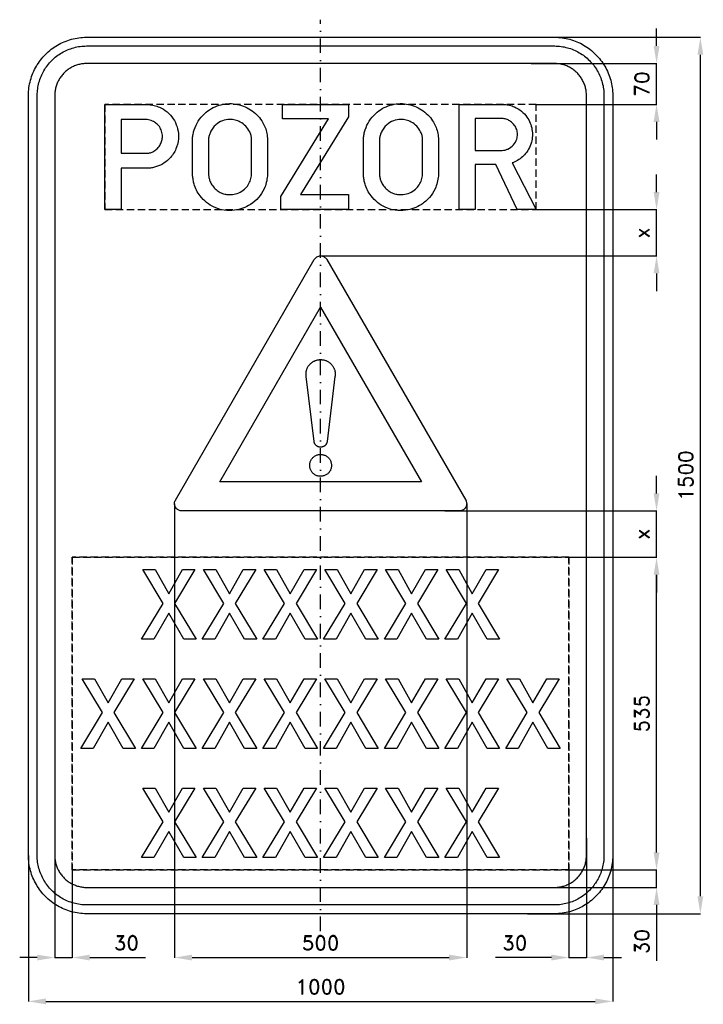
# Model space of a CAD drawing. Header units: millimetres. Extents: x -515 to 655, y -905 to 780.
import ezdxf

# ---------------------------------------------------------------- set-up
doc = ezdxf.new("R2010")
doc.units = ezdxf.units.MM
doc.header["$LTSCALE"] = 5
doc.linetypes.add('ČERCHOVANÁX2', pattern=[2, 1, -0.5, 0, -0.5])
doc.linetypes.add('ČÁRKOVANÁX2', pattern=[1.5, 1, -0.5])
doc.layers.add('Kóty', color=2, linetype='Continuous')
doc.layers.add('Značka', color=7, linetype='Continuous')
doc.styles.get("Standard").update_dxf_attribs({"font": 'romand.shx', "height": 25})
doc.dimstyles.get("Standard").update_dxf_attribs({"dimtxt": 25, "dimasz": 30, "dimexe": 0.18, "dimexo": 0.0625, "dimgap": 12.5, "dimtad": 1, "dimdec": 0, "dimzin": 0, "dimdsep": 46, "dimtxsty": 'Standard', "dimcen": 0.09, "dimadec": 0, "dimazin": 0, "dimtfac": 1, "dimtdec": 0, "dimtofl": 0, "dimtmove": 0, "dimatfit": 3, "dimfxl": 1, "dimtolj": 1, "dimtzin": 0, "dimarcsym": 0})

# ---------------------------------------------------------------- blocks, each defined once
blk = doc.blocks.new('*D0')
at = {"layer": 'Defpoints', "color": 0, "transparency": 16777216}
for p in [(360.3, 705), (575, 705), (369, 635)]:
    blk.add_point(p, dxfattribs=at)
at = {"layer": 'Kóty', "color": 0, "lineweight": -2, "transparency": 16777216}
for p, q in [((575, 735), (575, 765)), ((360.4, 705), (575.2, 705)), ((369.1, 635), (575.2, 635)), ((575, 605), (575, 575))]:
    blk.add_line(p, q, dxfattribs=at)
at = {"layer": 'Kóty', "color": 0, "transparency": 16777216}
for points in [[(570, 735), (580, 735), (575, 705)], [(570, 605), (580, 605), (575, 635)]]:
    blk.add_solid(points, dxfattribs=at)
at = {"layer": 'Kóty', "color": 0, "transparency": 16777216, "insert": (550, 670), "char_height": 25, "attachment_point": 5, "rotation": 90}
blk.add_mtext('\\A1;70', dxfattribs=at)
blk = doc.blocks.new('*D1')
at = {"layer": 'Defpoints', "color": 0, "transparency": 16777216}
for p in [(369.047, 455), (0, 375.68), (575, 375.68)]:
    blk.add_point(p, dxfattribs=at)
at = {"layer": 'Kóty', "color": 0, "lineweight": -2, "transparency": 16777216}
for p, q in [((575, 485), (575, 515)), ((369.1095, 455), (575.18, 455)), ((0.0625, 375.68), (575.18, 375.68)), ((575, 345.68), (575, 315.68))]:
    blk.add_line(p, q, dxfattribs=at)
at = {"layer": 'Kóty', "color": 0, "transparency": 16777216}
for points in [[(570, 485), (580, 485), (575, 455)], [(570, 345.68), (580, 345.68), (575, 375.68)]]:
    blk.add_solid(points, dxfattribs=at)
at = {"layer": 'Kóty', "color": 0, "transparency": 16777216, "insert": (550, 415.34), "char_height": 25, "attachment_point": 5, "rotation": 90}
blk.add_mtext('\\A1;x', dxfattribs=at)
blk = doc.blocks.new('*D2')
at = {"layer": 'Defpoints', "color": 0, "transparency": 16777216}
for p in [(212.7, -60.7), (575, -60.7), (425, -140)]:
    blk.add_point(p, dxfattribs=at)
at = {"layer": 'Kóty', "color": 0, "lineweight": -2, "transparency": 16777216}
for p, q in [((575, -30.7), (575, -0.7)), ((212.8, -60.7), (575.2, -60.7)), ((425.1, -140), (575.2, -140)), ((575, -170), (575, -200))]:
    blk.add_line(p, q, dxfattribs=at)
at = {"layer": 'Kóty', "color": 0, "transparency": 16777216}
for points in [[(570, -30.7), (580, -30.7), (575, -60.7)], [(570, -170), (580, -170), (575, -140)]]:
    blk.add_solid(points, dxfattribs=at)
at = {"layer": 'Kóty', "color": 0, "transparency": 16777216, "insert": (550, -100.3), "char_height": 25, "attachment_point": 5, "rotation": 90}
blk.add_mtext('\\A1;x', dxfattribs=at)
blk = doc.blocks.new('*D3')
at = {"layer": 'Defpoints', "color": 0, "transparency": 16777216}
for p in [(425.0625, -140), (575, -140), (425, -675)]:
    blk.add_point(p, dxfattribs=at)
at = {"layer": 'Kóty', "color": 0, "lineweight": -2, "transparency": 16777216}
for p, q in [((425.125, -140), (575.18, -140)), ((575, -645), (575, -170)), ((425.0625, -675), (575.18, -675))]:
    blk.add_line(p, q, dxfattribs=at)
at = {"layer": 'Kóty', "color": 0, "transparency": 16777216}
for points in [[(570, -170), (580, -170), (575, -140)], [(570, -645), (580, -645), (575, -675)]]:
    blk.add_solid(points, dxfattribs=at)
at = {"layer": 'Kóty', "color": 0, "transparency": 16777216, "insert": (550, -407.5), "char_height": 25, "attachment_point": 5, "rotation": 90}
blk.add_mtext('\\A1;535', dxfattribs=at)
blk = doc.blocks.new('*D4')
at = {"layer": 'Defpoints', "color": 0, "transparency": 16777216}
for p in [(425.1, -675), (360.1, -705), (575, -705)]:
    blk.add_point(p, dxfattribs=at)
at = {"layer": 'Kóty', "color": 0, "lineweight": -2, "transparency": 16777216}
for p, q in [((575, -645), (575, -615)), ((425.1, -675), (575.2, -675)), ((360.2, -705), (575.2, -705)), ((575, -735), (575, -830.5))]:
    blk.add_line(p, q, dxfattribs=at)
at = {"layer": 'Kóty', "color": 0, "transparency": 16777216}
for points in [[(570, -645), (580, -645), (575, -675)], [(570, -735), (580, -735), (575, -705)]]:
    blk.add_solid(points, dxfattribs=at)
at = {"layer": 'Kóty', "color": 0, "transparency": 16777216, "insert": (550, -797.7), "char_height": 25, "attachment_point": 5, "rotation": 90}
blk.add_mtext('\\A1;30', dxfattribs=at)
blk = doc.blocks.new('*D5')
at = {"layer": 'Defpoints', "color": 0, "transparency": 16777216}
for p in [(-455, -602.2), (-425, -675), (-425, -825)]:
    blk.add_point(p, dxfattribs=at)
at = {"layer": 'Kóty', "color": 0, "lineweight": -2, "transparency": 16777216}
for p, q in [((-455, -602.2), (-455, -825.2)), ((-425, -675.1), (-425, -825.2)), ((-485, -825), (-515, -825)), ((-395, -825), (-299.5, -825))]:
    blk.add_line(p, q, dxfattribs=at)
at = {"layer": 'Kóty', "color": 0, "transparency": 16777216}
for points in [[(-485, -820), (-485, -830), (-455, -825)], [(-395, -820), (-395, -830), (-425, -825)]]:
    blk.add_solid(points, dxfattribs=at)
at = {"layer": 'Kóty', "color": 0, "transparency": 16777216, "insert": (-332.3, -800), "char_height": 25, "attachment_point": 5}
blk.add_mtext('\\A1;30', dxfattribs=at)
blk = doc.blocks.new('*D6')
at = {"layer": 'Defpoints', "color": 0, "transparency": 16777216}
for p in [(455, -620.7), (425.1, -675), (425.1, -825)]:
    blk.add_point(p, dxfattribs=at)
at = {"layer": 'Kóty', "color": 0, "lineweight": -2, "transparency": 16777216}
for p, q in [((455, -620.7), (455, -825.2)), ((425.1, -675.1), (425.1, -825.2)), ((395.1, -825), (299.6, -825)), ((485, -825), (515, -825))]:
    blk.add_line(p, q, dxfattribs=at)
at = {"layer": 'Kóty', "color": 0, "transparency": 16777216}
for points in [[(395.1, -820), (395.1, -830), (425.1, -825)], [(485, -820), (485, -830), (455, -825)]]:
    blk.add_solid(points, dxfattribs=at)
at = {"layer": 'Kóty', "color": 0, "transparency": 16777216, "insert": (332.4, -800), "char_height": 25, "attachment_point": 5}
blk.add_mtext('\\A1;30', dxfattribs=at)
blk = doc.blocks.new('*D7')
at = {"layer": 'Defpoints', "color": 0, "transparency": 16777216}
for p in [(500, -614.4), (-500, -650), (500, -900)]:
    blk.add_point(p, dxfattribs=at)
at = {"layer": 'Kóty', "color": 0, "lineweight": -2, "transparency": 16777216}
for p, q in [((500, -614.4), (500, -900.2)), ((-500, -650.1), (-500, -900.2)), ((-470, -900), (470, -900))]:
    blk.add_line(p, q, dxfattribs=at)
at = {"layer": 'Kóty', "color": 0, "transparency": 16777216}
for points in [[(-470, -895), (-470, -905), (-500, -900)], [(470, -895), (470, -905), (500, -900)]]:
    blk.add_solid(points, dxfattribs=at)
at = {"layer": 'Kóty', "color": 0, "transparency": 16777216, "insert": (0, -875), "char_height": 25, "attachment_point": 5}
blk.add_mtext('\\A1;1000', dxfattribs=at)
blk = doc.blocks.new('*D8')
at = {"layer": 'Defpoints', "color": 0, "transparency": 16777216}
for p in [(-250, -48.3), (250, -48), (250, -825)]:
    blk.add_point(p, dxfattribs=at)
at = {"layer": 'Kóty', "color": 0, "lineweight": -2, "transparency": 16777216}
for p, q in [((-250, -48.4), (-250, -825.2)), ((250, -48.1), (250, -825.2)), ((-220, -825), (220, -825))]:
    blk.add_line(p, q, dxfattribs=at)
at = {"layer": 'Kóty', "color": 0, "transparency": 16777216}
for points in [[(-220, -820), (-220, -830), (-250, -825)], [(220, -820), (220, -830), (250, -825)]]:
    blk.add_solid(points, dxfattribs=at)
at = {"layer": 'Kóty', "color": 0, "transparency": 16777216, "insert": (0, -800), "char_height": 25, "attachment_point": 5}
blk.add_mtext('\\A1;500', dxfattribs=at)
blk = doc.blocks.new('*D9')
at = {"layer": 'Defpoints', "color": 0, "transparency": 16777216}
for p in [(351.7, 750), (650, 750), (353.9, -750)]:
    blk.add_point(p, dxfattribs=at)
at = {"layer": 'Kóty', "color": 0, "lineweight": -2, "transparency": 16777216}
for p, q in [((351.8, 750), (650.2, 750)), ((650, -720), (650, 720)), ((354, -750), (650.2, -750))]:
    blk.add_line(p, q, dxfattribs=at)
at = {"layer": 'Kóty', "color": 0, "transparency": 16777216}
for points in [[(645, 720), (655, 720), (650, 750)], [(645, -720), (655, -720), (650, -750)]]:
    blk.add_solid(points, dxfattribs=at)
at = {"layer": 'Kóty', "color": 0, "transparency": 16777216, "insert": (625, 0), "char_height": 25, "attachment_point": 5, "rotation": 90}
blk.add_mtext('\\A1;1500', dxfattribs=at)

msp = doc.modelspace()

# ---------------------------------------------------------------- linework, layer by layer
at = {"layer": 'Kóty'}
for points in [[(575, 635), (575, 705)], [(575, 375.7), (575, 455)], [(575, -140), (575, -60.7)], [(575, -705), (575, -675)], [(-455, -825), (-425, -825)], [(425.1, -825), (455, -825)]]:
    msp.add_lwpolyline(points, dxfattribs=at)
at = {"layer": 'Značka', "color": 6, "linetype": 'ČERCHOVANÁX2', "ltscale": 5}
msp.add_lwpolyline([(0, -780), (0, 780)], dxfattribs=at)
at = {"layer": 'Značka', "color": 3}
for points in [[(-400, -750), (-400.4, -750), (-400.8, -750, -0.03218), (-413.7, -749.1, -0.035443), (-426.4, -746.5, -0.036267), (-438.7, -742.3, -0.03442), (-450.2, -736.5, -0.033722), (-461, -729.3, -0.034085), (-470.7, -720.7, -0.034209), (-479.3, -711, -0.034229), (-486.5, -700.2, -0.034044), (-492.3, -688.7, -0.033412), (-496.5, -676.4, -0.034127), (-499.1, -663.7, -0.036745), (-500, -650.8), (-500, -650.4), (-500, -650), (-500, 650), (-500, 650.4), (-500, 650.8, -0.03218), (-499.1, 663.7, -0.035441), (-496.5, 676.4, -0.03627), (-492.3, 688.7, -0.034417), (-486.5, 700.2, -0.033719), (-479.3, 711, -0.034078), (-470.7, 720.7, -0.034208), (-461, 729.3, -0.034227), (-450.2, 736.5, -0.034051), (-438.7, 742.3, -0.033416), (-426.4, 746.5, -0.034129), (-413.7, 749.1, -0.036746), (-400.8, 750), (-400.4, 750), (-400, 750), (400, 750), (400.4, 750), (400.8, 750, -0.032179), (413.7, 749.1, -0.035451), (426.4, 746.5, -0.036282), (438.7, 742.3, -0.034425), (450.2, 736.5, -0.033731), (461, 729.3, -0.034081), (470.7, 720.7, -0.034214), (479.3, 711, -0.034229), (486.5, 700.2, -0.034034), (492.3, 688.7, -0.033411), (496.5, 676.4, -0.034122), (499.1, 663.7, -0.036741), (500, 650.8), (500, 650.4), (500, 650), (500, -650), (500, -650.4), (500, -650.8, -0.032179), (499.1, -663.7, -0.035442), (496.5, -676.4, -0.036264), (492.3, -688.7, -0.034415), (486.5, -700.2, -0.033719), (479.3, -711, -0.034086), (470.7, -720.7, -0.034205), (461, -729.3, -0.03423), (450.2, -736.5, -0.034046), (438.7, -742.3, -0.033413), (426.4, -746.5, -0.034127), (413.7, -749.1, -0.036745), (400.8, -750), (400.4, -750), (400, -750), (-400, -750)], [(-400, -735), (-400.3, -735), (-400.7, -735, -0.03218), (-411.6, -734.2, -0.035443), (-422.4, -732, -0.036267), (-432.9, -728.5, -0.03442), (-442.7, -723.5, -0.033721), (-451.9, -717.4, -0.034085), (-460.1, -710.1, -0.034209), (-467.4, -701.9, -0.034229), (-473.5, -692.7, -0.034045), (-478.4, -682.9, -0.033412), (-482, -672.4, -0.034127), (-484.3, -661.6, -0.036745), (-485, -650.7), (-485, -650.3), (-485, -650), (-485, 650), (-485, 650.3), (-485, 650.7, -0.032181), (-484.2, 661.6, -0.035444), (-482, 672.4, -0.036267), (-478.5, 682.9, -0.034419), (-473.5, 692.7, -0.033711), (-467.4, 701.8, -0.034078), (-460.1, 710.1, -0.034195), (-451.9, 717.4, -0.034219), (-442.7, 723.5, -0.034051), (-432.9, 728.4, -0.033409), (-422.4, 732, -0.034121), (-411.6, 734.3, -0.036745), (-400.7, 735), (-400.3, 735), (-400, 735), (400, 735), (400.3, 735), (400.7, 735, -0.032174), (411.6, 734.2, -0.03544), (422.4, 732, -0.036261), (432.9, 728.5, -0.03443), (442.7, 723.5, -0.033731), (451.9, 717.4, -0.03408), (460.1, 710.1, -0.034212), (467.4, 701.9, -0.03423), (473.5, 692.7, -0.034037), (478.4, 682.8, -0.033418), (482, 672.4, -0.034127), (484.3, 661.6, -0.036751), (485, 650.7), (485, 650.3), (485, 650), (485, -650), (485, -650.3), (485, -650.7, -0.032185), (484.2, -661.6, -0.03545), (482, -672.4, -0.036271), (478.5, -682.9, -0.034419), (473.5, -692.7, -0.033715), (467.4, -701.9, -0.034083), (460.1, -710.1, -0.034209), (451.9, -717.4, -0.034231), (442.7, -723.5, -0.034042), (432.9, -728.4, -0.033411), (422.4, -732, -0.034127), (411.6, -734.3, -0.036745), (400.7, -735), (400.3, -735), (400, -735), (-400, -735)], [(-400, -705), (400, -705), (400.2, -705), (400.4, -705, 0.03218), (407.5, -704.5, 0.035442), (414.5, -703.1, 0.036265), (421.3, -700.8, 0.034422), (427.6, -697.6, 0.033717), (433.6, -693.6, 0.034088), (438.9, -688.9, 0.034212), (443.6, -683.6, 0.034229), (447.6, -677.6, 0.034042), (450.7, -671.3, 0.033412), (453.1, -664.5, 0.034125), (454.5, -657.5, 0.036743), (455, -650.4), (455, -650.2), (455, -650), (455, 650), (455, 650.2), (455, 650.4, 0.032187), (454.5, 657.5, 0.035442), (453.1, 664.5, 0.036278), (450.8, 671.3, 0.034421), (447.6, 677.6, 0.033718), (443.6, 683.6, 0.034078), (438.9, 688.9, 0.034199), (433.6, 693.6, 0.034236), (427.6, 697.6, 0.03403), (421.3, 700.8, 0.033395), (414.5, 703.1, 0.034109), (407.5, 704.5, 0.036744), (400.4, 705), (400.2, 705), (400, 705), (-400, 705), (-400.2, 705), (-400.4, 705, 0.032171), (-407.5, 704.5, 0.035429), (-414.5, 703.1, 0.036266), (-421.3, 700.8, 0.034431), (-427.6, 697.6, 0.033735), (-433.6, 693.6, 0.034079), (-438.9, 688.9, 0.034224), (-443.6, 683.6, 0.034235), (-447.6, 677.6, 0.03404), (-450.7, 671.3, 0.033409), (-453.1, 664.5, 0.034125), (-454.5, 657.5, 0.036745), (-455, 650.4), (-455, 650.2), (-455, 650), (-455, -650), (-455, -650.2), (-455, -650.4, 0.03218), (-454.5, -657.5, 0.035443), (-453.1, -664.5, 0.036267), (-450.8, -671.3, 0.034421), (-447.6, -677.6, 0.033721), (-443.6, -683.6, 0.034084), (-438.9, -688.9, 0.034208), (-433.6, -693.6, 0.03423), (-427.6, -697.6, 0.034044), (-421.3, -700.7, 0.033412), (-414.5, -703.1, 0.034127), (-407.5, -704.5, 0.036745), (-400.4, -705), (-400.2, -705), (-400, -705)], [(-369, 455), (-369, 635), (-296.2, 635), (-295.2, 634.9), (-294.1, 634.7, -0.025334), (-284.9, 633.1, -0.042928), (-276, 630.1, -0.079586), (-262.7, 622.2, -0.076485), (-252.4, 610.5, -0.07689), (-245.7, 596.7, -0.075741), (-243.3, 581.4, -0.094028), (-246.6, 561.6, -0.098352), (-256.8, 544.4, -0.073285), (-267.7, 534.8, -0.067696), (-280.7, 528.5, -0.034228), (-287.5, 526.7, -0.037885), (-294.5, 525.8), (-295.6, 525.7), (-296.8, 525.7), (-341.5, 525.7), (-341.5, 455), (-369, 455)], [(-219.3, 573.9), (-219.3, 575.3, -0.004529), (-219.2, 576.8, -0.030679), (-218.1, 584.3, -0.031069), (-216.2, 591.7, -0.066298), (-209.3, 606.6, -0.068474), (-198.7, 619.1, -0.061858), (-187, 627.9, -0.059934), (-173.5, 633.5, -0.057352), (-159.7, 636.2, -0.057578), (-145.5, 635.6, -0.056916), (-132.1, 632.2, -0.057507), (-119.7, 625.8, -0.055384), (-109.2, 617.4, -0.053461), (-100.8, 606.9, -0.04303), (-95.8, 597.8, -0.048851), (-92.6, 588, -0.022723), (-91.6, 582.7, -0.012946), (-90.9, 577.3), (-90.8, 576.4), (-90.7, 575.5), (-90.7, 515.2), (-90.9, 513.8), (-91, 512.5, -0.035772), (-92.9, 501.3, -0.047844), (-96.7, 490.6, -0.078792), (-106.3, 475.5, -0.073102), (-120, 463.9, -0.060121), (-133.1, 457.3, -0.059851), (-147.3, 453.9, -0.071114), (-165, 454, -0.074186), (-181.9, 459.2, -0.066047), (-195.2, 467.3, -0.0617), (-206.1, 478.5, -0.04709), (-212.4, 488.1, -0.053874), (-216.6, 498.7, -0.030223), (-218.1, 505.7, -0.017682), (-219, 512.9), (-219.2, 514.5), (-219.3, 516.2), (-219.3, 573.9)], [(73.2, 573.9, -0.001515), (73.3, 575.3, -0.004509), (73.4, 576.8, -0.030687), (74.4, 584.3, -0.031077), (76.4, 591.7, -0.066302), (83.3, 606.6, -0.068475), (93.9, 619.1, -0.061853), (105.6, 627.9, -0.059934), (119, 633.5, -0.057351), (132.9, 636.2, -0.057578), (147, 635.6, -0.056915), (160.5, 632.2, -0.057506), (172.9, 625.8, -0.055384), (183.4, 617.4, -0.053458), (191.8, 606.9, -0.043022), (196.8, 597.8, -0.048842), (200, 588, -0.022712), (201, 582.7, -0.012946), (201.7, 577.3), (201.8, 576.4), (201.8, 575.5), (201.8, 515.2), (201.7, 513.8, -0.002788), (201.6, 512.5, -0.035777), (199.6, 501.3, -0.047844), (195.9, 490.6, -0.07879), (186.3, 475.5, -0.073101), (172.5, 463.9, -0.060122), (159.5, 457.3, -0.059852), (145.3, 453.9, -0.071114), (127.6, 454, -0.074187), (110.7, 459.2, -0.066046), (97.3, 467.3, -0.061699), (86.5, 478.5, -0.047092), (80.2, 488.1, -0.053874), (76, 498.7, -0.030215), (74.4, 505.7, -0.017678), (73.5, 512.9), (73.4, 514.5), (73.2, 516.2), (73.2, 573.9)], [(237.1, 455), (237.1, 635), (312.9, 635), (313.9, 635), (315, 635, -0.052893), (323.5, 633.7, -0.045262), (331.6, 630.8, -0.068749), (343.7, 623.6, -0.074101), (353.2, 613.3, -0.062847), (358.8, 603.2, -0.059666), (361.8, 591.9, -0.055135), (362.5, 581, -0.055181), (360.7, 570.2, -0.062311), (356.1, 558.7, -0.063044), (348.8, 548.7, -0.052736), (341.4, 541.9, -0.055204), (332.7, 536.9), (330.2, 535.8), (327.7, 534.9), (369, 455), (336.7, 455), (299.9, 532.1), (264.5, 532.1), (264.5, 455), (237.1, 455)], [(-341.5, 609.2), (-341.5, 551.3), (-298.8, 551.3), (-298, 551.3), (-297.2, 551.3, 0.067124), (-291.2, 552.3, 0.057708), (-285.6, 554.9, 0.071734), (-279.1, 559.8, 0.074484), (-274.3, 566.3, 0.068275), (-271.6, 573.1, 0.065314), (-270.8, 580.4, 0.077201), (-272.1, 589.2, 0.083747), (-276, 597, 0.073391), (-281.2, 602.6, 0.066076), (-287.8, 606.6, 0.042642), (-292.2, 608.3, 0.049269), (-296.9, 609.1), (-297.6, 609.1), (-298.3, 609.2), (-341.5, 609.2)], [(-191.9, 573.7), (-191.9, 516.2), (-191.8, 515.1), (-191.7, 514, 0.037596), (-190.8, 508.3, 0.041684), (-188.9, 502.8, 0.062903), (-184.7, 495.4, 0.060167), (-178.8, 489.2, 0.059426), (-171.9, 484.4, 0.064336), (-164.1, 481.6, 0.050523), (-157.6, 480.6, 0.044537), (-151, 480.9, 0.073895), (-140, 483.8, 0.085009), (-130.4, 490, 0.073632), (-124, 497.4, 0.063583), (-119.9, 506.2, 0.033197), (-118.6, 510.6, 0.042641), (-118, 515.2, 0.004526), (-118, 515.8, 0.001521), (-118, 516.3), (-118, 573.6, 0.002803), (-118, 574.6, 0.008372), (-118, 575.7, 0.062608), (-119, 581.9, 0.048319), (-121.4, 587.9, 0.076903), (-128.1, 597.6, 0.083772), (-137.4, 604.7, 0.069871), (-146, 608.1, 0.066666), (-155.3, 609.2, 0.088512), (-168.1, 606.9, 0.098119), (-179.1, 600.3, 0.062844), (-184.6, 594.4, 0.05139), (-188.6, 587.3, 0.039518), (-190.7, 581.6, 0.050753), (-191.8, 575.8, 0.007122), (-191.9, 574.8), (-191.9, 573.7)], [(100.7, 573.7), (100.7, 516.2), (100.7, 515.1), (100.8, 514, 0.037586), (101.8, 508.3, 0.041669), (103.7, 502.8, 0.062896), (107.9, 495.4, 0.060167), (113.8, 489.2, 0.059426), (120.7, 484.4, 0.064336), (128.5, 481.6, 0.050521), (135, 480.6, 0.044537), (141.5, 480.9, 0.073897), (152.6, 483.8, 0.085012), (162.2, 490, 0.073629), (168.5, 497.4, 0.063583), (172.7, 506.2, 0.033197), (174, 510.6, 0.042634), (174.5, 515.2, 0.004631), (174.6, 515.8, 0.001573), (174.6, 516.3), (174.6, 573.6, 0.002803), (174.6, 574.6, 0.008431), (174.6, 575.7, 0.062603), (173.6, 581.9, 0.048319), (171.2, 587.9, 0.076901), (164.5, 597.6, 0.083771), (155.2, 604.7, 0.069871), (146.6, 608.1, 0.066666), (137.3, 609.2, 0.088513), (124.5, 606.9, 0.098122), (113.5, 600.3, 0.062841), (108, 594.4, 0.05139), (104, 587.3, 0.039523), (101.8, 581.6, 0.050753), (100.8, 575.8, 0.007122), (100.7, 574.8, 0.00231), (100.7, 573.7)], [(264.5, 610.7), (264.5, 556.2), (308.6, 556.2), (309.7, 556.2), (310.8, 556.3, 0.040824), (315.8, 557, 0.049409), (320.6, 558.7, 0.110766), (330, 565.6, 0.114769), (335.7, 575.8, 0.085169), (336.9, 583.8, 0.080074), (335.6, 591.8, 0.084077), (331.5, 599.7, 0.08123), (325.2, 605.9, 0.067126), (319.2, 609.2, 0.082147), (312.6, 610.7), (311.8, 610.7), (311, 610.7), (264.5, 610.7)], [(0, 48.5), (-0.2, 48.5), (-0.3, 48.5), (-0.5, 48.5), (-0.7, 48.5), (-0.9, 48.5), (-1.1, 48.5), (-1.2, 48.5), (-1.3, 48.6), (-1.8, 48.6), (-2.2, 48.6), (-2.5, 48.7), (-2.8, 48.8), (-3.2, 48.9), (-3.7, 49), (-4.1, 49.1), (-4.4, 49.3), (-4.9, 49.5), (-5.4, 49.8), (-5.8, 50), (-6.3, 50.3), (-6.6, 50.5), (-7, 50.8), (-7.4, 51.1), (-7.8, 51.5), (-8.2, 51.8), (-8.5, 52.2), (-8.9, 52.7), (-9.3, 53.2), (-9.5, 53.6), (-9.7, 53.9), (-9.9, 54.2), (-10.1, 54.5), (-10.3, 54.9), (-10.4, 55.3), (-10.6, 55.7), (-10.7, 56.1), (-10.8, 56.6), (-11, 57.1), (-11, 57.3), (-11, 57.4), (-11.1, 57.7), (-11.1, 57.9), (-11.1, 58), (-11.1, 58.1), (-24.6, 169.3), (-24.6, 169.4), (-24.6, 169.5), (-24.7, 170), (-24.7, 170.6), (-24.8, 171.1), (-24.8, 171.6), (-24.9, 172.2), (-24.9, 172.8, -0.006732), (-24.9, 173.4, -0.005034), (-25, 174.1, -0.007672), (-24.9, 175, -0.011469), (-24.9, 175.9, -0.01361), (-24.8, 176.8, -0.014087), (-24.7, 177.7, -0.011809), (-24.5, 178.5), (-24.3, 179.3, -0.010869), (-24.1, 180.3), (-23.7, 181.4), (-23.3, 182.4), (-22.9, 183.4, -0.014601), (-22.3, 184.6), (-21.7, 185.8), (-21, 186.9), (-20.3, 188), (-19.7, 188.8), (-19, 189.6), (-18.1, 190.6), (-17.2, 191.5), (-16.2, 192.4), (-15.2, 193.2), (-13.9, 194.1), (-12.5, 194.9), (-11.6, 195.4), (-10.7, 195.9), (-9.9, 196.2), (-9.1, 196.6), (-8.2, 196.9), (-7.2, 197.2), (-6.2, 197.5), (-5.1, 197.7), (-3.9, 198), (-2.7, 198.1), (-2.2, 198.1), (-1.7, 198.2), (-1.2, 198.2), (-0.7, 198.2), (-0.4, 198.2), (-0.1, 198.2), (-0.1, 198.2), (0, 198.2), (0.1, 198.2), (0.1, 198.2), (0.3, 198.2), (0.6, 198.2), (1, 198.2), (1.5, 198.2), (2.1, 198.1), (2.7, 198.1), (3.7, 198), (4.7, 197.8), (5.5, 197.7), (6.4, 197.5), (7.4, 197.2), (8.4, 196.8), (9.3, 196.5), (10.3, 196.1), (11.4, 195.5), (12.5, 194.9), (13.7, 194.2), (14.8, 193.5), (15.6, 192.9), (16.4, 192.2), (17.4, 191.3), (18.3, 190.4), (19.2, 189.4), (20, 188.4), (20.9, 187.1), (21.7, 185.8), (22.2, 184.8), (22.7, 183.8), (23.1, 183), (23.4, 182.2), (23.8, 181.2), (24.1, 180.1), (24.4, 179.1, -0.012096), (24.6, 178.1), (24.8, 177.4, -0.01336), (24.8, 176.7), (24.9, 176.2), (24.9, 175.6), (24.9, 175, -0.005429), (25, 174.4, -0.004782), (25, 173.8, -0.005242), (24.9, 173.3, -0.006314), (24.9, 172.7, -0.006036), (24.9, 172.1, -0.005136), (24.8, 171.4, -0.003741), (24.8, 170.8), (24.7, 170.2), (24.6, 169.5), (24.6, 169.4), (24.6, 169.3), (11.1, 58.1), (11.1, 58), (11.1, 57.9), (11.1, 57.7), (11, 57.5), (11, 57.3), (11, 57.1), (10.9, 56.7), (10.8, 56.3), (10.7, 55.9), (10.5, 55.6), (10.4, 55.2), (10.2, 54.8), (10, 54.5), (9.8, 54.1), (9.6, 53.6), (9.3, 53.2), (9, 52.8), (8.7, 52.4), (8.4, 52.1), (8.1, 51.7), (7.7, 51.4), (7.3, 51), (6.9, 50.7), (6.5, 50.4), (5.9, 50.1), (5.4, 49.8), (5, 49.6), (4.6, 49.4), (4.3, 49.2), (4, 49.1), (3.6, 49), (3.2, 48.9), (2.8, 48.8), (2.3, 48.7), (1.8, 48.6), (1.3, 48.6), (1.2, 48.5), (1.1, 48.5), (0.9, 48.5), (0.7, 48.5), (0.5, 48.5), (0.3, 48.5), (0.2, 48.5), (0, 48.5)], [(18.7, 17.3), (18.7, 17.2), (18.7, 17.1, -0.032756), (18.5, 14.6, -0.035747), (18, 12.2, -0.036471), (17.2, 9.9, -0.034758), (16.1, 7.7, -0.034086), (14.7, 5.7, -0.034456), (13.1, 3.9, -0.034542), (11.2, 2.3, -0.034399), (9.1, 1, -0.034392), (6.9, -0.1, -0.034407), (4.6, -0.8, -0.034403), (2.2, -1.3, -0.034392), (-0.2, -1.4, -0.034403), (-2.7, -1.2, -0.034376), (-5.1, -0.7, -0.03445), (-7.4, 0.1, -0.03441), (-9.6, 1.2, -0.034402), (-11.6, 2.6, -0.034415), (-13.4, 4.2, -0.03441), (-15, 6.1, -0.034401), (-16.3, 8.2, -0.034437), (-17.4, 10.4, -0.034417), (-18.1, 12.7, -0.034424), (-18.6, 15.1, -0.034419), (-18.7, 17.6, -0.034401), (-18.5, 20, -0.034424), (-18, 22.4, -0.034417), (-17.2, 24.7, -0.034433), (-16.1, 26.9, -0.034415), (-14.7, 28.9, -0.034414), (-13.1, 30.7, -0.034418), (-11.2, 32.3, -0.0344), (-9.1, 33.6, -0.034432), (-6.9, 34.7, -0.034409), (-4.6, 35.4, -0.034402), (-2.2, 35.9, -0.034443), (0.2, 36, -0.034401), (2.7, 35.8, -0.034437), (5.1, 35.3, -0.034432), (7.4, 34.5, -0.034337), (9.6, 33.4, -0.034392), (11.6, 32, -0.034815), (13.4, 30.4, -0.034394), (15, 28.5, -0.032731), (16.3, 26.5, -0.034541), (17.4, 24.2, -0.040906), (18.1, 21.9, -0.031716), (18.5, 19.6, -0.010477), (18.7, 17.3)]]:
    msp.add_lwpolyline(points, format="xyb", dxfattribs=at)
at = {"layer": 'Značka', "color": 6, "linetype": 'ČÁRKOVANÁX2', "ltscale": 2.5}
msp.add_lwpolyline([(-369, 455), (369, 455), (369, 635), (-369, 635)], close=True, dxfattribs=at)
at = {"layer": 'Značka', "color": 3}
for points in [[(-68.2, 455), (-68.2, 477.6), (13.7, 610.6), (-65, 610.6), (-65, 635), (47.7, 635), (47.7, 613.8), (-34.4, 480.8), (47.7, 480.8), (47.7, 455), (-68.2, 455)], [(-306.4, -280), (-269.6, -218.9), (-304.3, -161), (-283, -161), (-259.7, -202.3), (-236.2, -161), (-215, -161), (-249.8, -218.9), (-212.9, -280), (-234.2, -280), (-259.7, -235.4), (-285.2, -280), (-306.4, -280)], [(-202.5, -280), (-165.7, -218.9), (-200.5, -161), (-179.1, -161), (-155.8, -202.3), (-132.3, -161), (-111.1, -161), (-146, -218.9), (-109.1, -280), (-130.3, -280), (-155.8, -235.4), (-181.3, -280), (-202.5, -280)], [(-98.7, -280), (-61.8, -218.9), (-96.6, -161), (-75.2, -161), (-52, -202.3), (-28.4, -161), (-7.2, -161), (-42.1, -218.9), (-5.2, -280), (-26.5, -280), (-52, -235.4), (-77.4, -280), (-98.7, -280)], [(5.2, -280), (42, -218.9), (7.3, -161), (28.6, -161), (51.9, -202.3), (75.4, -161), (96.6, -161), (61.8, -218.9), (98.6, -280), (77.4, -280), (51.9, -235.4), (26.4, -280), (5.2, -280)], [(109.1, -280), (145.9, -218.9), (111.1, -161), (132.5, -161), (155.8, -202.3), (179.3, -161), (200.5, -161), (165.6, -218.9), (202.5, -280), (181.3, -280), (155.8, -235.4), (130.3, -280), (109.1, -280)], [(212.9, -280), (249.8, -218.9), (215, -161), (236.4, -161), (259.6, -202.3), (283.1, -161), (304.4, -161), (269.5, -218.9), (306.4, -280), (285.1, -280), (259.6, -235.4), (234.2, -280), (212.9, -280)], [(-410.3, -467), (-373.4, -405.9), (-408.2, -348), (-386.8, -348), (-363.5, -389.3), (-340, -348), (-318.8, -348), (-353.7, -405.9), (-316.8, -467), (-338.1, -467), (-363.5, -422.4), (-389, -467), (-410.3, -467)], [(-306.4, -467), (-269.6, -405.9), (-304.3, -348), (-283, -348), (-259.7, -389.3), (-236.2, -348), (-215, -348), (-249.8, -405.9), (-212.9, -467), (-234.2, -467), (-259.7, -422.4), (-285.2, -467), (-306.4, -467)], [(-202.5, -467), (-165.7, -405.9), (-200.5, -348), (-179.1, -348), (-155.8, -389.3), (-132.3, -348), (-111.1, -348), (-146, -405.9), (-109.1, -467), (-130.3, -467), (-155.8, -422.4), (-181.3, -467), (-202.5, -467)], [(-98.7, -467), (-61.8, -405.9), (-96.6, -348), (-75.2, -348), (-52, -389.3), (-28.4, -348), (-7.2, -348), (-42.1, -405.9), (-5.2, -467), (-26.5, -467), (-52, -422.4), (-77.4, -467), (-98.7, -467)], [(5.2, -467), (42, -405.9), (7.3, -348), (28.6, -348), (51.9, -389.3), (75.4, -348), (96.6, -348), (61.8, -405.9), (98.6, -467), (77.4, -467), (51.9, -422.4), (26.4, -467), (5.2, -467)], [(109.1, -467), (145.9, -405.9), (111.1, -348), (132.5, -348), (155.8, -389.3), (179.3, -348), (200.5, -348), (165.6, -405.9), (202.5, -467), (181.3, -467), (155.8, -422.4), (130.3, -467), (109.1, -467)], [(212.9, -467), (249.8, -405.9), (215, -348), (236.4, -348), (259.6, -389.3), (283.1, -348), (304.4, -348), (269.5, -405.9), (306.4, -467), (285.1, -467), (259.6, -422.4), (234.2, -467), (212.9, -467)], [(316.8, -467), (353.6, -405.9), (318.8, -348), (340.2, -348), (363.5, -389.3), (387, -348), (408.2, -348), (373.4, -405.9), (410.2, -467), (389, -467), (363.5, -422.4), (338, -467), (316.8, -467)], [(-306.4, -654), (-269.6, -592.9), (-304.3, -535), (-283, -535), (-259.7, -576.3), (-236.2, -535), (-215, -535), (-249.8, -592.9), (-212.9, -654), (-234.2, -654), (-259.7, -609.4), (-285.2, -654), (-306.4, -654)], [(-202.5, -654), (-165.7, -592.9), (-200.5, -535), (-179.1, -535), (-155.8, -576.3), (-132.3, -535), (-111.1, -535), (-146, -592.9), (-109.1, -654), (-130.3, -654), (-155.8, -609.4), (-181.3, -654), (-202.5, -654)], [(-98.7, -654), (-61.8, -592.9), (-96.6, -535), (-75.2, -535), (-52, -576.3), (-28.4, -535), (-7.2, -535), (-42.1, -592.9), (-5.2, -654), (-26.5, -654), (-52, -609.4), (-77.4, -654), (-98.7, -654)], [(5.2, -654), (42, -592.9), (7.3, -535), (28.6, -535), (51.9, -576.3), (75.4, -535), (96.6, -535), (61.8, -592.9), (98.6, -654), (77.4, -654), (51.9, -609.4), (26.4, -654), (5.2, -654)], [(109.1, -654), (145.9, -592.9), (111.1, -535), (132.5, -535), (155.8, -576.3), (179.3, -535), (200.5, -535), (165.6, -592.9), (202.5, -654), (181.3, -654), (155.8, -609.4), (130.3, -654), (109.1, -654)], [(212.9, -654), (249.8, -592.9), (215, -535), (236.4, -535), (259.6, -576.3), (283.1, -535), (304.4, -535), (269.5, -592.9), (306.4, -654), (285.1, -654), (259.6, -609.4), (234.2, -654), (212.9, -654)]]:
    msp.add_lwpolyline(points, dxfattribs=at)
at = {"layer": 'Značka', "color": 1}
msp.add_lwpolyline([(237.5, -60.7), (-237.5, -60.7), (-238.2, -60.7), (-238.8, -60.6, -0.055799), (-241.4, -60.1, -0.055961), (-243.8, -59, -0.069566), (-246.4, -57, -0.069773), (-248.3, -54.4, -0.069501), (-249.6, -51.4, -0.067817), (-250, -48.2, -0.055924), (-249.8, -45.6, -0.060879), (-248.9, -43.1), (-248.6, -42.5), (-248.3, -42), (-10.8, 369.4), (-10.5, 370), (-10.1, 370.5, -0.055848), (-8.4, 372.5, -0.056015), (-6.2, 374, -0.069579), (-3.2, 375.3, -0.069764), (0, 375.7, -0.069439), (3.2, 375.3, -0.06774), (6.2, 374, -0.056008), (8.4, 372.5, -0.061184), (10.1, 370.5), (10.5, 370), (10.8, 369.4), (248.3, -42), (248.6, -42.5, -0.010775), (248.9, -43.1, -0.055622), (249.7, -45.6, -0.055926), (250, -48.2, -0.069601), (249.6, -51.4, -0.069824), (248.3, -54.4, -0.069522), (246.4, -57, -0.067734), (243.8, -59, -0.055907), (241.4, -60.1, -0.061125), (238.8, -60.6, -0.012169), (238.2, -60.7, -0.004119), (237.5, -60.7)], format="xyb", dxfattribs=at)
msp.add_lwpolyline([(-172.7, -10.8), (0, 288.3), (172.7, -10.8), (-172.7, -10.8)], dxfattribs=at)
at = {"layer": 'Značka', "color": 6, "linetype": 'ČÁRKOVANÁX2', "ltscale": 2.5}
for points in [[(-425, -675), (425, -675), (425, -140), (-425, -140), (-425, -675)], [(-425, -675), (-425, -140), (425, -140), (425, -675), (-425, -675)]]:
    msp.add_lwpolyline(points, dxfattribs=at)

# ---------------------------------------------------------------- dimensions: what is measured, and where the dimension line sits
at = {"layer": 'Kóty'}
for base, p1, p2, picture, middle in [((575, 705), (369, 635), (360.3, 705), '*D0', (550, 670)), ((650, 750), (353.9, -750), (351.7, 750), '*D9', (625, 0)), ((575, -140), (425, -675), (425.1, -140), '*D3', (550, -407.5)), ((575, -705), (425.1, -675), (360.1, -705), '*D4', (550, -797.7))]:
    dim = msp.add_linear_dim(base=base, p1=p1, p2=p2, angle=90, dimstyle='Standard', dxfattribs=at)
    dim.commit()
    dim.dimension.update_dxf_attribs({"geometry": picture, "text_midpoint": middle})
for base, p1, p2, picture, middle in [((575, 375.7), (369, 455), (0, 375.7), '*D1', (550, 415.3)), ((575, -60.7), (425, -140), (212.7, -60.7), '*D2', (550, -100.3))]:
    dim = msp.add_linear_dim(base=base, p1=p1, p2=p2, angle=90, text='x', dimstyle='Standard', dxfattribs=at)
    dim.commit()
    dim.dimension.update_dxf_attribs({"geometry": picture, "text_midpoint": middle})
for base, p1, p2, picture, middle in [((250, -825), (-250, -48.3), (250, -48), '*D8', (0, -800)), ((-425, -825), (-455, -602.2), (-425, -675), '*D5', (-332.3, -800)), ((500, -900), (-500, -650), (500, -614.4), '*D7', (0, -875)), ((425.1, -825), (455, -620.7), (425.1, -675), '*D6', (332.4, -800))]:
    dim = msp.add_linear_dim(base=base, p1=p1, p2=p2, dimstyle='Standard', dxfattribs=at)
    dim.commit()
    dim.dimension.update_dxf_attribs({"geometry": picture, "text_midpoint": middle})

doc.saveas('drawing.dxf')
